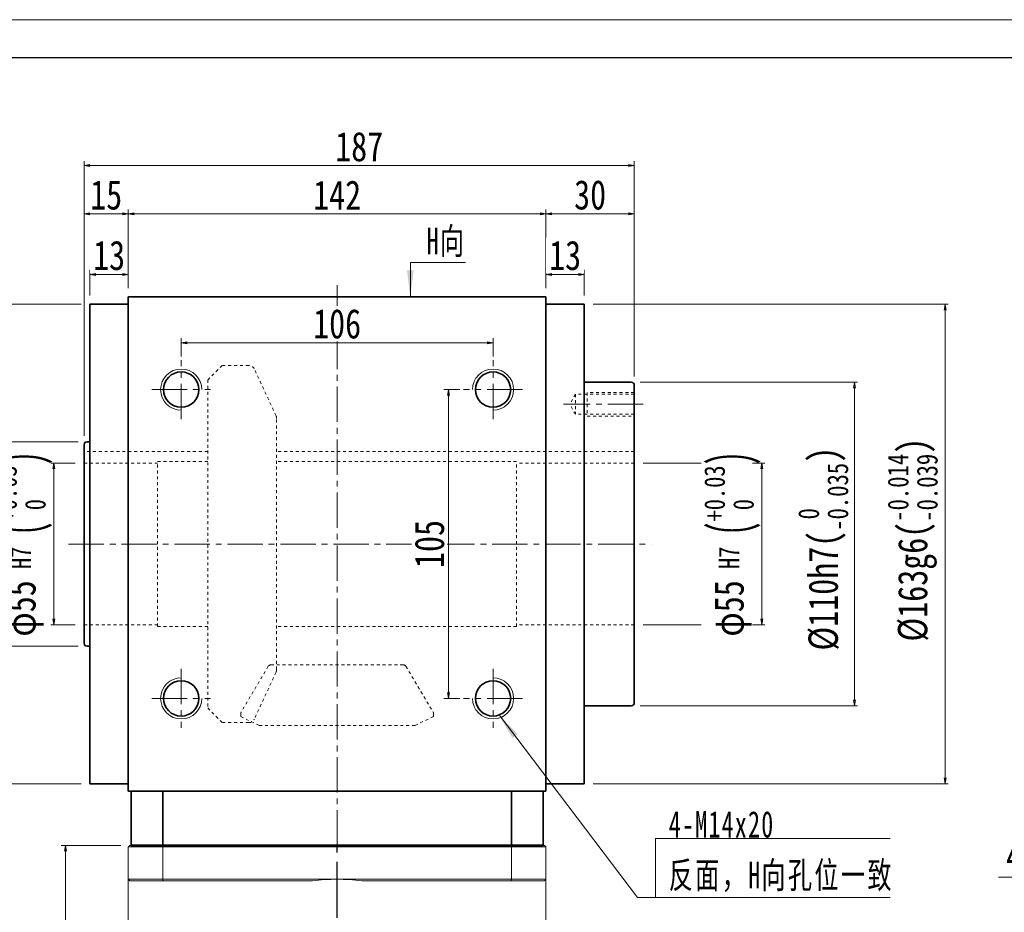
# Model space of a CAD drawing. Header units: millimetres. Extents: x -48 to 1057, y 0 to 774.
# Tile 4 of 10: x 123 to 457, y 470 to 774. Entities that reach past the tile are written whole.
import ezdxf

# ---------------------------------------------------------------- set-up
doc = ezdxf.new("R2010")
doc.units = ezdxf.units.MM
for name, pattern in [('CENTER2', [28.575, 19.05, -3.175, 3.175, -3.175]), ('点画线', [18, 12, -2, 2, -2]), ('虚线', [2, 1, -1])]:
    doc.linetypes.add(name, pattern=pattern)
doc.layers.add('3中心线层', color=1, linetype='CENTER2')
for name, color, linetype, lineweight in [('EB0', 7, 'Continuous', 35), ('中心线层', 1, '点画线', 18), ('图框_外框线', 7, 'Continuous', 18), ('尺寸线层', 3, 'Continuous', 18), ('粗实线', 7, 'Continuous', 40), ('粗实线层', 7, 'Continuous', 35), ('虚线层', 6, '虚线', 18)]:
    doc.layers.add(name, color=color, linetype=linetype, lineweight=lineweight)
doc.styles.add('宋体', font='SimSun.ttf', dxfattribs={"width": 0.8})
doc.styles.add('标准', font='SimSun.ttf', dxfattribs={"width": 0.667})
doc.dimstyles.new('A水平标注$0', dxfattribs={"dimtxt": 3.5, "dimasz": 2, "dimexe": 1.5, "dimexo": 3, "dimgap": 1.1, "dimtad": 1, "dimtoh": 1, "dimdec": 4, "dimdsep": 46, "dimtxsty": '宋体', "dimblk": 'OPEN', "dimcen": 3, "dimclrd": 3, "dimclre": 3, "dimclrt": 6, "dimadec": 0, "dimazin": 0, "dimtm": 1e-09, "dimtfac": 1, "dimtdec": 4, "dimtix": 1, "dimtmove": 0, "dimatfit": 3, "dimldrblk": 'OPEN', "dimfxl": 0, "dimlwd": 13, "dimlwe": 13, "dimarcsym": 0})
doc.dimstyles.new('D直径标注φ25', dxfattribs={"dimtxt": 3.5, "dimasz": 2, "dimexe": 1, "dimexo": 3, "dimtad": 1, "dimtoh": 1, "dimdec": 1, "dimdsep": 46, "dimtxsty": '宋体', "dimblk": 'OPEN', "dimcen": 3, "dimclrd": 3, "dimclre": 3, "dimclrt": 130, "dimadec": 0, "dimazin": 0, "dimtm": 1e-09, "dimtfac": 1, "dimtdec": 1, "dimtmove": 0, "dimatfit": 0, "dimldrblk": 'OPEN', "dimfxl": 0, "dimlwd": 13, "dimlwe": 13, "dimarcsym": 0})
doc.dimstyles.new('螺孔(M8-7H)', dxfattribs={"dimtxt": 3.5, "dimasz": 2, "dimexe": 1.25, "dimexo": 3, "dimtad": 1, "dimtoh": 1, "dimdec": 4, "dimdsep": 46, "dimtxsty": '宋体', "dimblk": 'OPEN', "dimcen": 3, "dimclrd": 3, "dimclre": 3, "dimclrt": 2, "dimadec": 0, "dimazin": 0, "dimtm": 1e-09, "dimtfac": 1, "dimtdec": 4, "dimtmove": 0, "dimatfit": 3, "dimldrblk": 'OPEN', "dimfxl": 0, "dimlwd": 9, "dimlwe": 9, "dimarcsym": 0})

# ---------------------------------------------------------------- blocks, each defined once
blk = doc.blocks.new('_Open')
at = {"color": 0, "linetype": 'ByBlock', "lineweight": -2}
for p, q in [((-1, 0.17), (0, 0)), ((-1, -0.17), (0, 0)), ((0, 0), (-1, 0))]:
    blk.add_line(p, q, dxfattribs=at)
blk = doc.blocks.new('*D9')
at = {"layer": 'Defpoints', "color": 0, "transparency": 16777216}
for p in [(301.55, 707.8), (159.55, 679.52), (301.55, 679.52)]:
    blk.add_point(p, dxfattribs=at)
at = {"layer": '尺寸线层', "color": 3, "lineweight": 13, "transparency": 16777216}
for p, q in [((159.55, 682.52), (159.55, 709.3)), ((161.55, 707.8), (299.55, 707.8)), ((301.55, 682.52), (301.55, 709.3))]:
    blk.add_line(p, q, dxfattribs=at)
at = {"layer": '尺寸线层', "color": 3, "lineweight": 13, "transparency": 16777216, "xscale": 2, "yscale": 2, "zscale": 2, "rotation": 180}
blk.add_blockref('_Open', (159.55, 707.8), dxfattribs=at)
at = {"layer": '尺寸线层', "color": 3, "lineweight": 13, "transparency": 16777216, "xscale": 2, "yscale": 2, "zscale": 2}
blk.add_blockref('_Open', (301.55, 707.8), dxfattribs=at)
at = {"layer": '尺寸线层', "color": 6, "transparency": 16777216, "insert": (230.55, 714.16), "char_height": 10, "attachment_point": 5, "style": '宋体', "bg_fill": 3, "box_fill_scale": 1.1, "bg_fill_color": 257, "bg_fill_transparency": 0}
blk.add_mtext('142', dxfattribs=at)
blk = doc.blocks.new('*D10')
at = {"layer": 'Defpoints', "color": 0, "transparency": 16777216}
for p in [(144.55, 724.18), (331.55, 649.52), (144.55, 629.27)]:
    blk.add_point(p, dxfattribs=at)
at = {"layer": '尺寸线层', "color": 3, "lineweight": 13, "transparency": 16777216}
for p, q in [((144.55, 632.27), (144.55, 725.68)), ((329.55, 724.18), (146.55, 724.18)), ((331.55, 652.52), (331.55, 725.68))]:
    blk.add_line(p, q, dxfattribs=at)
at = {"layer": '尺寸线层', "color": 3, "lineweight": 13, "transparency": 16777216, "xscale": 2, "yscale": 2, "zscale": 2, "rotation": 180}
blk.add_blockref('_Open', (144.55, 724.18), dxfattribs=at)
at = {"layer": '尺寸线层', "color": 3, "lineweight": 13, "transparency": 16777216, "xscale": 2, "yscale": 2, "zscale": 2}
blk.add_blockref('_Open', (331.55, 724.18), dxfattribs=at)
at = {"layer": '尺寸线层', "color": 6, "transparency": 16777216, "insert": (238.05, 730.57), "char_height": 10, "attachment_point": 5, "style": '宋体', "bg_fill": 3, "box_fill_scale": 1.1, "bg_fill_color": 257, "bg_fill_transparency": 0}
blk.add_mtext('187', dxfattribs=at)
blk = doc.blocks.new('*D11')
at = {"layer": 'Defpoints', "color": 0, "transparency": 16777216}
for p in [(146.55, 687.2), (159.55, 679.52), (146.55, 677.02)]:
    blk.add_point(p, dxfattribs=at)
at = {"layer": '尺寸线层', "color": 3, "lineweight": 13, "transparency": 16777216}
for p, q in [((146.55, 680.02), (146.55, 688.7)), ((157.55, 687.2), (148.55, 687.2)), ((159.55, 682.52), (159.55, 688.7))]:
    blk.add_line(p, q, dxfattribs=at)
at = {"layer": '尺寸线层', "color": 3, "lineweight": 13, "transparency": 16777216, "xscale": 2, "yscale": 2, "zscale": 2, "rotation": 180}
blk.add_blockref('_Open', (146.55, 687.2), dxfattribs=at)
at = {"layer": '尺寸线层', "color": 3, "lineweight": 13, "transparency": 16777216, "xscale": 2, "yscale": 2, "zscale": 2}
blk.add_blockref('_Open', (159.55, 687.2), dxfattribs=at)
at = {"layer": '尺寸线层', "color": 6, "transparency": 16777216, "insert": (153.05, 693.59), "char_height": 10, "attachment_point": 5, "style": '宋体', "bg_fill": 3, "box_fill_scale": 1.1, "bg_fill_color": 257, "bg_fill_transparency": 0}
blk.add_mtext('13', dxfattribs=at)
blk = doc.blocks.new('*D12')
at = {"layer": 'Defpoints', "color": 0, "transparency": 16777216}
for p in [(144.55, 707.8), (159.55, 679.52), (144.55, 629.27)]:
    blk.add_point(p, dxfattribs=at)
at = {"layer": '尺寸线层', "color": 3, "lineweight": 13, "transparency": 16777216}
for p, q in [((144.55, 632.27), (144.55, 709.3)), ((157.55, 707.8), (146.55, 707.8)), ((159.55, 682.52), (159.55, 709.3))]:
    blk.add_line(p, q, dxfattribs=at)
at = {"layer": '尺寸线层', "color": 3, "lineweight": 13, "transparency": 16777216, "xscale": 2, "yscale": 2, "zscale": 2, "rotation": 180}
blk.add_blockref('_Open', (144.55, 707.8), dxfattribs=at)
at = {"layer": '尺寸线层', "color": 3, "lineweight": 13, "transparency": 16777216, "xscale": 2, "yscale": 2, "zscale": 2}
blk.add_blockref('_Open', (159.55, 707.8), dxfattribs=at)
at = {"layer": '尺寸线层', "color": 6, "transparency": 16777216, "insert": (152.05, 714.16), "char_height": 10, "attachment_point": 5, "style": '宋体', "bg_fill": 3, "box_fill_scale": 1.1, "bg_fill_color": 257, "bg_fill_transparency": 0}
blk.add_mtext('15', dxfattribs=at)
blk = doc.blocks.new('*D13')
at = {"layer": 'Defpoints', "color": 0, "transparency": 16777216}
for p in [(331.55, 707.8), (301.55, 679.52), (331.55, 649.52)]:
    blk.add_point(p, dxfattribs=at)
at = {"layer": '尺寸线层', "color": 3, "lineweight": 13, "transparency": 16777216}
for p, q in [((301.55, 682.52), (301.55, 709.3)), ((303.55, 707.8), (329.55, 707.8)), ((331.55, 652.52), (331.55, 709.3))]:
    blk.add_line(p, q, dxfattribs=at)
at = {"layer": '尺寸线层', "color": 3, "lineweight": 13, "transparency": 16777216, "xscale": 2, "yscale": 2, "zscale": 2}
for p, rotation in [((301.55, 707.8), 179.9999999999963), ((331.55, 707.8), 359.9999999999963)]:
    blk.add_blockref('_Open', p, dxfattribs=dict(at, rotation=rotation))
at = {"layer": '尺寸线层', "color": 6, "transparency": 16777216, "insert": (316.55, 714.18), "char_height": 10, "attachment_point": 5, "style": '宋体', "bg_fill": 3, "box_fill_scale": 1.1, "bg_fill_color": 257, "bg_fill_transparency": 0}
blk.add_mtext('30', dxfattribs=at)
blk = doc.blocks.new('*D14')
at = {"layer": 'Defpoints', "color": 0, "transparency": 16777216}
for p in [(301.55, 687.2), (301.55, 679.52), (314.55, 677.02)]:
    blk.add_point(p, dxfattribs=at)
at = {"layer": '尺寸线层', "color": 3, "lineweight": 13, "transparency": 16777216}
for p, q in [((301.55, 682.52), (301.55, 688.7)), ((312.55, 687.2), (303.55, 687.2)), ((314.55, 680.02), (314.55, 688.7))]:
    blk.add_line(p, q, dxfattribs=at)
at = {"layer": '尺寸线层', "color": 3, "lineweight": 13, "transparency": 16777216, "xscale": 2, "yscale": 2, "zscale": 2, "rotation": 180}
blk.add_blockref('_Open', (301.55, 687.2), dxfattribs=at)
at = {"layer": '尺寸线层', "color": 3, "lineweight": 13, "transparency": 16777216, "xscale": 2, "yscale": 2, "zscale": 2}
blk.add_blockref('_Open', (314.55, 687.2), dxfattribs=at)
at = {"layer": '尺寸线层', "color": 6, "transparency": 16777216, "insert": (308.05, 693.59), "char_height": 10, "attachment_point": 5, "style": '宋体', "bg_fill": 3, "box_fill_scale": 1.1, "bg_fill_color": 257, "bg_fill_transparency": 0}
blk.add_mtext('13', dxfattribs=at)
blk = doc.blocks.new('*D15')
at = {"layer": 'Defpoints', "color": 0, "transparency": 16777216}
for p in [(283.55, 663.96), (177.55, 656.27), (283.55, 656.27)]:
    blk.add_point(p, dxfattribs=at)
at = {"layer": '尺寸线层', "color": 3, "lineweight": 13, "transparency": 16777216}
for p, q in [((177.55, 659.27), (177.55, 665.46)), ((179.55, 663.96), (281.55, 663.96)), ((283.55, 659.27), (283.55, 665.46))]:
    blk.add_line(p, q, dxfattribs=at)
at = {"layer": '尺寸线层', "color": 3, "lineweight": 13, "transparency": 16777216, "xscale": 2, "yscale": 2, "zscale": 2, "rotation": 180}
blk.add_blockref('_Open', (177.55, 663.96), dxfattribs=at)
at = {"layer": '尺寸线层', "color": 3, "lineweight": 13, "transparency": 16777216, "xscale": 2, "yscale": 2, "zscale": 2}
blk.add_blockref('_Open', (283.55, 663.96), dxfattribs=at)
at = {"layer": '尺寸线层', "color": 6, "transparency": 16777216, "insert": (230.55, 670.35), "char_height": 10, "attachment_point": 5, "style": '宋体', "bg_fill": 3, "box_fill_scale": 1.1, "bg_fill_color": 257, "bg_fill_transparency": 0}
blk.add_mtext('106', dxfattribs=at)
blk = doc.blocks.new('*D16')
at = {"layer": 'Defpoints', "color": 0, "transparency": 16777216}
for p in [(275.3, 648.02), (268.37, 543.02), (275.3, 543.02)]:
    blk.add_point(p, dxfattribs=at)
at = {"layer": '尺寸线层', "color": 3, "lineweight": 13, "transparency": 16777216}
for p, q in [((272.3, 648.02), (266.87, 648.02)), ((268.37, 646.02), (268.37, 545.02)), ((272.3, 543.02), (266.87, 543.02))]:
    blk.add_line(p, q, dxfattribs=at)
at = {"layer": '尺寸线层', "color": 3, "lineweight": 13, "transparency": 16777216, "xscale": 2, "yscale": 2, "zscale": 2}
for p, rotation in [((268.37, 648.02), 90), ((268.37, 543.02), 270)]:
    blk.add_blockref('_Open', p, dxfattribs=dict(at, rotation=rotation))
at = {"layer": '尺寸线层', "color": 6, "transparency": 16777216, "insert": (261.98, 595.52), "char_height": 10, "attachment_point": 5, "rotation": 90, "style": '宋体', "bg_fill": 3, "box_fill_scale": 1.1, "bg_fill_color": 257, "bg_fill_transparency": 0}
blk.add_mtext('105', dxfattribs=at)
blk = doc.blocks.new('*X5')
at = {"layer": '尺寸线层', "linetype": 'Continuous'}
blk.add_hatch(color=0, dxfattribs=at).paths.add_polyline_path([(-53.18, 62.04), (-46.84, 55.55), (-48.63, 54.19)], flags=0)
at = {"layer": '尺寸线层', "color": 0, "linetype": 'Continuous'}
blk.add_line((-53.18, 62.04), (-6.11, 0), dxfattribs=at)
at = {"layer": '尺寸线层', "color": 0}
for p, q in [((0, 20.01), (79.78, 20.01)), ((0, 0), (0, 20.01)), ((-6.11, 0), (0, 0)), ((0, 0), (79.78, 0))]:
    blk.add_line(p, q, dxfattribs=at)
at = {"layer": '尺寸线层', "color": 0, "insert": (4.5, 1.8), "char_height": 9, "width": 150.5686, "attachment_point": 7, "line_spacing_factor": 1.15057, "style": '标准'}
blk.add_mtext('\\T1.1;4-M14x20\\P反面，H向孔位一致', dxfattribs=at)
blk = doc.blocks.new('*X6')
at = {"layer": '尺寸线层', "linetype": 'Continuous'}
blk.add_hatch(color=0, dxfattribs=at).paths.add_polyline_path([(-1.02, -11.73), (-2.14, -2.73), (0.11, -2.73)], flags=0)
at = {"layer": '尺寸线层', "color": 0, "linetype": 'Continuous'}
blk.add_line((-1.02, -11.73), (-1.02, 0), dxfattribs=at)
at = {"layer": '尺寸线层', "color": 0}
for p, q in [((-1.02, 0), (0, 0)), ((0, 0), (17.75, 0)), ((0, 0), (0, 0))]:
    blk.add_line(p, q, dxfattribs=at)
at = {"layer": '尺寸线层', "color": 0, "insert": (4.5, 1.8), "char_height": 9, "width": 26.5093, "attachment_point": 7, "line_spacing_factor": 1.15057, "style": '标准'}
blk.add_mtext('\\T1.1;H向', dxfattribs=at)
blk = doc.blocks.new('*D17')
at = {"layer": 'Defpoints', "color": 0, "transparency": 16777216}
for p in [(330.55, 650.52), (330.55, 540.52), (406.47, 540.52)]:
    blk.add_point(p, dxfattribs=at)
at = {"layer": '尺寸线层', "color": 3, "lineweight": 13, "transparency": 16777216}
for p, q in [((333.55, 650.52), (407.47, 650.52)), ((406.47, 648.52), (406.47, 542.52)), ((333.55, 540.52), (407.47, 540.52))]:
    blk.add_line(p, q, dxfattribs=at)
at = {"layer": '尺寸线层', "color": 3, "lineweight": 13, "transparency": 16777216, "xscale": 2, "yscale": 2, "zscale": 2}
for p, rotation in [((406.47, 650.52), 90), ((406.47, 540.52), 270)]:
    blk.add_blockref('_Open', p, dxfattribs=dict(at, rotation=rotation))
at = {"layer": '尺寸线层', "color": 130, "transparency": 16777216, "insert": (395.76, 593.92), "char_height": 10, "attachment_point": 5, "rotation": 90, "style": '宋体', "bg_fill": 3, "box_fill_scale": 1.1, "bg_fill_color": 257, "bg_fill_transparency": 0}
blk.add_mtext('{\\A1;\\A1;%%C110h7({\\H0.707107x;\\S 0^ -0.035;})}', dxfattribs=at)
blk = doc.blocks.new('*D18')
at = {"layer": 'Defpoints', "color": 0, "transparency": 16777216}
for p in [(314.55, 677.02), (314.55, 514.02), (437.2, 514.02)]:
    blk.add_point(p, dxfattribs=at)
at = {"layer": '尺寸线层', "color": 3, "lineweight": 13, "transparency": 16777216}
for p, q in [((317.55, 677.02), (438.2, 677.02)), ((437.2, 675.02), (437.2, 516.02)), ((317.55, 514.02), (438.2, 514.02))]:
    blk.add_line(p, q, dxfattribs=at)
at = {"layer": '尺寸线层', "color": 3, "lineweight": 13, "transparency": 16777216, "xscale": 2, "yscale": 2, "zscale": 2}
for p, rotation in [((437.2, 677.02), 90), ((437.2, 514.02), 270)]:
    blk.add_blockref('_Open', p, dxfattribs=dict(at, rotation=rotation))
at = {"layer": '尺寸线层', "color": 130, "transparency": 16777216, "insert": (426.16, 596.99), "char_height": 10, "attachment_point": 5, "rotation": 90, "style": '宋体', "bg_fill": 3, "box_fill_scale": 1.1, "bg_fill_color": 257, "bg_fill_transparency": 0}
blk.add_mtext('{\\A1;\\A1;%%C163g6({\\H0.707107x;\\S-0.014^ -0.039;})}', dxfattribs=at)
blk = doc.blocks.new('*D19')
at = {"layer": 'Defpoints', "color": 0, "transparency": 16777216}
for p in [(145.55, 630.27), (103.72, 560.77), (145.55, 560.77)]:
    blk.add_point(p, dxfattribs=at)
at = {"layer": '尺寸线层', "color": 3, "lineweight": 13, "transparency": 16777216}
for p, q in [((142.55, 630.27), (102.72, 630.27)), ((103.72, 628.27), (103.72, 562.77)), ((142.55, 560.77), (102.72, 560.77))]:
    blk.add_line(p, q, dxfattribs=at)
at = {"layer": '尺寸线层', "color": 3, "lineweight": 13, "transparency": 16777216, "xscale": 2, "yscale": 2, "zscale": 2}
for p, rotation in [((103.72, 630.27), 89.99999999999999), ((103.72, 560.77), 270)]:
    blk.add_blockref('_Open', p, dxfattribs=dict(at, rotation=rotation))
at = {"layer": '尺寸线层', "color": 130, "transparency": 16777216, "insert": (96.49, 595.52), "char_height": 10, "attachment_point": 5, "rotation": 90, "style": '宋体', "bg_fill": 3, "box_fill_scale": 1.1, "bg_fill_color": 257, "bg_fill_transparency": 0}
blk.add_mtext('φ69.5', dxfattribs=at)
blk = doc.blocks.new('*D20')
at = {"layer": 'Defpoints', "color": 0, "transparency": 16777216}
for p in [(87.9, 677.02), (146.55, 677.02), (146.55, 514.02)]:
    blk.add_point(p, dxfattribs=at)
at = {"layer": '尺寸线层', "color": 3, "lineweight": 13, "transparency": 16777216}
for p, q in [((143.55, 677.02), (86.9, 677.02)), ((87.9, 516.02), (87.9, 675.02)), ((143.55, 514.02), (86.9, 514.02))]:
    blk.add_line(p, q, dxfattribs=at)
at = {"layer": '尺寸线层', "color": 3, "lineweight": 13, "transparency": 16777216, "xscale": 2, "yscale": 2, "zscale": 2}
for p, rotation in [((87.9, 677.02), 90), ((87.9, 514.02), 270)]:
    blk.add_blockref('_Open', p, dxfattribs=dict(at, rotation=rotation))
at = {"layer": '尺寸线层', "color": 130, "transparency": 16777216, "insert": (76.86, 595.52), "char_height": 10, "attachment_point": 5, "rotation": 90, "style": '宋体', "bg_fill": 3, "box_fill_scale": 1.1, "bg_fill_color": 257, "bg_fill_transparency": 0}
blk.add_mtext('{\\A1;\\A1;%%C163g6({\\H0.707107x;\\S-0.014^ -0.039;})}', dxfattribs=at)
blk = doc.blocks.new('*D30')
at = {"color": 3, "lineweight": 9, "transparency": 16777216}
for p, q in [((538.67, 534.68), (539.73, 536.38)), ((537.61, 532.99), (531.24, 522.81)), ((505.86, 482.22), (530.18, 521.12)), ((455.38, 482.22), (505.86, 482.22))]:
    blk.add_line(p, q, dxfattribs=at)
at = {"layer": 'Defpoints', "color": 0, "transparency": 16777216}
for p in [(537.61, 532.99), (531.24, 522.81)]:
    blk.add_point(p, dxfattribs=at)
at = {"color": 3, "lineweight": 9, "transparency": 16777216, "xscale": 2, "yscale": 2, "zscale": 2}
for p, rotation in [((537.61, 532.99), 237.9775908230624), ((531.24, 522.81), 57.97759082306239)]:
    blk.add_blockref('_Open', p, dxfattribs=dict(at, rotation=rotation))
at = {"color": 2, "transparency": 16777216, "insert": (479.62, 489.33), "char_height": 10, "attachment_point": 5, "style": '宋体', "bg_fill": 3, "box_fill_scale": 1.1, "bg_fill_color": 257, "bg_fill_transparency": 0}
blk.add_mtext('4-M12{\\famgdt|b0|i0|c0|p0;x}{20}', dxfattribs=at)
blk = doc.blocks.new('*D40')
at = {"color": 3, "lineweight": 13, "transparency": 16777216}
for p, q in [((141.55, 623.02), (133.25, 623.02)), ((134.25, 570.02), (134.25, 621.02)), ((141.55, 568.02), (133.25, 568.02))]:
    blk.add_line(p, q, dxfattribs=at)
at = {"layer": 'Defpoints', "color": 0, "transparency": 16777216}
for p in [(144.55, 623.02), (144.55, 568.02)]:
    blk.add_point(p, dxfattribs=at)
at = {"color": 3, "lineweight": 13, "transparency": 16777216, "xscale": 2, "yscale": 2, "zscale": 2}
for p, rotation in [((134.25, 623.02), 90), ((134.25, 568.02), 270)]:
    blk.add_blockref('_Open', p, dxfattribs=dict(at, rotation=rotation))
at = {"color": 130, "transparency": 16777216, "insert": (124.21, 595.52), "char_height": 10, "attachment_point": 5, "rotation": 90, "style": '宋体', "bg_fill": 3, "box_fill_scale": 1.1, "bg_fill_color": 257, "bg_fill_transparency": 0}
blk.add_mtext('{\\A1;φ55{}{{\\H0.7x;\\C2; H7 {\\H2x;\\W0.5;(}\\S+0.03^  0;{\\H2x;\\W0.5;)}}}}', dxfattribs=at)
at = {"layer": 'Defpoints', "color": 0, "transparency": 16777216}
blk.add_point((134.25, 623.02), dxfattribs=at)
blk = doc.blocks.new('*D41')
at = {"color": 3, "lineweight": 13, "transparency": 16777216}
for p, q in [((334.55, 623.02), (375.96, 623.02)), ((374.96, 570.02), (374.96, 621.02)), ((334.55, 568.02), (375.96, 568.02))]:
    blk.add_line(p, q, dxfattribs=at)
at = {"layer": 'Defpoints', "color": 0, "transparency": 16777216}
for p in [(331.55, 623.02), (331.55, 568.02)]:
    blk.add_point(p, dxfattribs=at)
at = {"color": 3, "lineweight": 13, "transparency": 16777216, "xscale": 2, "yscale": 2, "zscale": 2}
for p, rotation in [((374.96, 623.02), 90), ((374.96, 568.02), 270)]:
    blk.add_blockref('_Open', p, dxfattribs=dict(at, rotation=rotation))
at = {"color": 130, "transparency": 16777216, "insert": (364.91, 595.52), "char_height": 10, "attachment_point": 5, "rotation": 90, "style": '宋体', "bg_fill": 3, "box_fill_scale": 1.1, "bg_fill_color": 257, "bg_fill_transparency": 0}
blk.add_mtext('{\\A1;φ55{}{{\\H0.7x;\\C2; H7 {\\H2x;\\W0.5;(}\\S+0.03^  0;{\\H2x;\\W0.5;)}}}}', dxfattribs=at)
at = {"layer": 'Defpoints', "color": 0, "transparency": 16777216}
blk.add_point((374.96, 623.02), dxfattribs=at)
blk = doc.blocks.new('*D42')
at = {"layer": 'Defpoints', "color": 0, "transparency": 16777216}
for p in [(138.22, 493.02), (160.05, 493.02), (166.05, 301.52)]:
    blk.add_point(p, dxfattribs=at)
at = {"layer": '尺寸线层', "color": 3, "lineweight": 13, "transparency": 16777216}
for p, q in [((157.05, 493.02), (136.72, 493.02)), ((138.22, 303.52), (138.22, 491.02)), ((163.05, 301.52), (136.72, 301.52))]:
    blk.add_line(p, q, dxfattribs=at)
at = {"layer": '尺寸线层', "color": 3, "lineweight": 13, "transparency": 16777216, "xscale": 2, "yscale": 2, "zscale": 2}
for p, rotation in [((138.22, 493.02), 90), ((138.22, 301.52), 270)]:
    blk.add_blockref('_Open', p, dxfattribs=dict(at, rotation=rotation))
at = {"layer": '尺寸线层', "color": 6, "transparency": 16777216, "insert": (131.72, 397.27), "char_height": 10, "attachment_point": 5, "rotation": 90, "style": '宋体', "bg_fill": 3, "box_fill_scale": 1.1, "bg_fill_color": 256, "bg_fill_true_color": 13158600, "bg_fill_transparency": 0}
blk.add_mtext('191.5', dxfattribs=at)

msp = doc.modelspace()

# ---------------------------------------------------------------- linework, layer by layer
at = {"color": 7, "linetype": 'Continuous', "lineweight": 15}
for p, q in [((171.26117, 492.51809), (159.55071, 492.51809)), ((159.55071, 481.51809), (159.55071, 492.51809)), ((160.05071, 493.01809), (171.44276, 493.01809)), ((289.84026, 492.51809), (171.26117, 492.51809)), ((171.26117, 492.51809), (171.26117, 481.51809)), ((171.44276, 493.01809), (289.65867, 493.01809)), ((289.65867, 493.01809), (301.05071, 493.01809)), ((301.55071, 492.51809), (289.84026, 492.51809)), ((289.84026, 481.51809), (289.84026, 492.51809)), ((301.55071, 492.51809), (301.55071, 481.51809)), ((159.55071, 481.51809), (171.26117, 481.51809)), ((171.44276, 481.01809), (160.05071, 481.01809)), ((171.26117, 481.51809), (230.55071, 481.51809)), ((222.13941, 481.01809), (171.44276, 481.01809)), ((230.55071, 481.51809), (289.84026, 481.51809)), ((289.65867, 481.01809), (238.96202, 481.01809)), ((301.05071, 481.01809), (289.65867, 481.01809)), ((289.84026, 481.51809), (301.55071, 481.51809))]:
    msp.add_line(p, q, dxfattribs=at)
for start, end in [(90, 96.8037548), (83.1962452, 90)]:
    msp.add_arc((230.55071, 410.51809), 71, start, end, dxfattribs=at)
for points in [[(159.55071, 492.51809), (160.05071, 493.01809)], [(171.44276, 493.01809), (171.26117, 492.51809)], [(289.65867, 493.01809), (289.84026, 492.51809)], [(301.05071, 493.01809), (301.55071, 492.51809)], [(159.55071, 481.51809), (159.55071, 441.31809)], [(160.05071, 481.01809), (159.55071, 481.51809)], [(171.44276, 481.01809), (171.26117, 481.51809)], [(289.65867, 481.01809), (289.84026, 481.51809)], [(301.05071, 481.01809), (301.55071, 481.51809)], [(301.55071, 441.31809), (301.55071, 481.51809)]]:
    msp.add_open_spline(points, degree=1, dxfattribs=at)
at = {"layer": '3中心线层'}
msp.add_line((230.55071, 296.96927), (230.55071, 493.01809), dxfattribs=at)
at = {"layer": 'EB0', "linetype": 'Continuous', "lineweight": 35}
msp.add_line((160.55071, 493.01809), (300.55071, 493.01809), dxfattribs=at)
msp.add_line((160.55071, 493.01809), (300.55071, 493.01809), dxfattribs=at)
at = {"layer": '中心线层'}
for p, q in [((230.55071, 493.01809), (230.55071, 683.57221)), ((334.55071, 643.01809), (307.54863, 643.01809)), ((139.27806, 595.51809), (337.33534, 595.51809)), ((177.55071, 553.01809), (177.55071, 533.01809)), ((283.55071, 553.01809), (283.55071, 533.01809)), ((167.55071, 543.01809), (187.55071, 543.01809))]:
    msp.add_line(p, q, dxfattribs=at)
at = {"layer": '图框_外框线', "color": 3}
msp.add_lwpolyline([(-42.8159, 0), (1051.44094, 0), (1051.44094, 773.79591), (-42.8159, 773.79591)], close=True, dxfattribs=at)
at = {"layer": '图框_外框线', "color": 3, "lineweight": 25}
msp.add_lwpolyline([(22.31844, 13.02687), (1038.41408, 13.02687), (1038.41408, 760.76904), (22.31844, 760.76904)], close=True, dxfattribs=at)
at = {"layer": '粗实线', "color": 0, "lineweight": 40}
msp.add_line((300.55071, 493.01809), (160.55071, 493.01809), dxfattribs=at)
at = {"layer": '粗实线层'}
for p, q in [((159.55071, 679.51809), (301.55071, 679.51809)), ((159.55071, 511.51809), (159.55071, 679.51809)), ((301.55071, 511.51809), (301.55071, 679.51809)), ((159.55071, 677.01809), (146.55071, 677.01809)), ((146.55071, 677.01809), (146.55071, 514.01809)), ((301.55071, 677.01809), (314.55071, 677.01809)), ((314.55071, 677.01809), (314.55071, 514.01809)), ((314.55071, 650.51809), (330.55071, 650.51809)), ((331.55071, 541.51809), (331.55071, 649.51809)), ((144.55071, 561.76809), (144.55071, 629.26809)), ((146.55071, 630.26809), (145.55071, 630.26809)), ((146.55071, 560.76809), (145.55071, 560.76809)), ((314.55071, 540.51809), (330.55071, 540.51809)), ((159.55071, 514.01809), (146.55071, 514.01809)), ((301.55071, 514.01809), (314.55071, 514.01809)), ((159.55071, 511.51809), (301.55071, 511.51809)), ((160.55071, 493.01809), (160.55071, 511.51809)), ((171.26117, 493.01809), (171.26117, 511.51809)), ((289.84026, 493.01809), (289.84026, 511.51809)), ((300.55071, 493.01809), (300.55071, 511.51809))]:
    msp.add_line(p, q, dxfattribs=at)
for centre in [(177.55071, 543.01809), (283.55071, 543.01809)]:
    msp.add_circle(centre, 6, dxfattribs=at)
for centre, start, end in [((330.55071, 649.51809), 0, 89.9999998), ((145.55071, 629.26809), 89.9999996, 180), ((145.55071, 561.76809), 180, 269.9999999), ((330.55071, 541.51809), 270, 0)]:
    msp.add_arc(centre, 1, start, end, dxfattribs=at)
at = {"layer": '粗实线层', "lineweight": 18}
msp.add_arc((177.55071, 543.01809), 7, 90, 0, dxfattribs=at)
at = {"layer": '虚线层'}
for p, q in [((186.55071, 651.26809), (191.55071, 656.26809)), ((191.55071, 656.26809), (200.55198, 656.26809)), ((209.81504, 639.05098), (202.3663, 655.10965)), ((186.55071, 651.26809), (186.55071, 539.76809)), ((311.55071, 646.41809), (309.58772, 643.01809)), ((331.55071, 646.41809), (311.55071, 646.41809)), ((311.55071, 646.41809), (311.55071, 639.61809)), ((331.55071, 647.01809), (315.55071, 647.01809)), ((315.55071, 647.01809), (315.55071, 639.01809)), ((311.55071, 639.61809), (309.58772, 643.01809)), ((331.55071, 639.61809), (311.55071, 639.61809)), ((210.00071, 552.82675), (210.00071, 638.20942)), ((315.55071, 639.01809), (331.55071, 639.01809)), ((169.55071, 623.01809), (144.55071, 623.01809)), ((169.55071, 567.51809), (169.55071, 623.51809)), ((186.55071, 623.51809), (169.55071, 623.51809)), ((291.55071, 567.51809), (291.55071, 623.51809)), ((331.55071, 623.01809), (291.55071, 623.01809)), ((169.55071, 568.01809), (144.55071, 568.01809)), ((186.55071, 567.51809), (169.55071, 567.51809)), ((331.55071, 568.01809), (291.55071, 568.01809)), ((207.16052, 553.92863), (197.94086, 538.40095)), ((208.02037, 554.41809), (253.08106, 554.41809)), ((253.94091, 553.92863), (263.16057, 538.40095)), ((209.81504, 551.98519), (202.3663, 535.92652)), ((186.55071, 539.76809), (191.55071, 534.76809)), ((197.80071, 536.89807), (197.80071, 537.89041)), ((197.80071, 536.89807), (204.05071, 533.77294)), ((263.30071, 536.89807), (257.05071, 533.77294)), ((263.30071, 537.89041), (263.30071, 536.89807)), ((191.55071, 534.76809), (200.55198, 534.76809)), ((204.05071, 533.77294), (257.05071, 533.77294))]:
    msp.add_line(p, q, dxfattribs=at)
for centre, radius, start, end in [((200.55198, 654.26809), 2, 24.884, 90), ((208.00071, 638.20942), 2, 0, 24.884), ((208.02037, 553.41809), 1, 90, 149.3), ((208.00071, 552.82675), 2, 335.116, 0), ((253.08106, 553.41809), 1, 30.7, 90), ((198.80071, 537.89041), 1, 149.3, 180), ((200.55198, 536.76809), 2, 270, 335.116), ((262.30071, 537.89041), 1, 0, 30.7)]:
    msp.add_arc(centre, radius, start, end, dxfattribs=at)

# ---------------------------------------------------------------- block references
at = {"layer": '尺寸线层'}
msp.add_blockref('*X5', (338.76831, 475.33648), dxfattribs=at)

# ---------------------------------------------------------------- next in the draw order: dimensions: what is measured, and where the dimension line sits
dim = msp.add_diameter_dim_2p(p1=(537.60769, 532.98681), p2=(531.24468, 522.81272), text='4-M<>{\\famgdt|b0|i0|c0|p0;x}{20}', dimstyle='螺孔(M8-7H)', override={"dimtxt": 10, "dimgap": 2, "dimtad": 1, "dimtih": 0, "dimtoh": 1, "dimdec": 4, "dimlfac": 1, "dimpost": '<>', "dimcen": 0, "dimse1": 0, "dimse2": 0, "dimsd1": 0, "dimsd2": 0, "dimtix": 0, "dimtofl": 1, "dimatfit": 3, "dimtvp": 0.1})
dim.commit()
dim.dimension.update_dxf_attribs({"geometry": '*D30', "text_midpoint": (479.6225, 482.22434), "dimtype": 163})
dim = msp.add_linear_dim(base=(301.55071, 707.79536), p1=(159.55071, 679.51809), p2=(301.55071, 679.51809), dimstyle='A水平标注$0', override={"dimtxt": 10, "dimgap": 1.5, "dimblk": 'Open', "dimtfill": 1, "dimtfillclr": 256}, dxfattribs=at)
dim.commit()
dim.dimension.update_dxf_attribs({"geometry": '*D9', "text_midpoint": (230.55071, 714.1557)})
dim = msp.add_linear_dim(base=(138.22114, 493.01809), p1=(166.05071, 301.51809), p2=(160.05071, 493.01809), angle=90, dimstyle='A水平标注$0', override={"dimtxt": 10, "dimgap": 1.5}, dxfattribs=at)
dim.commit()
dim.dimension.update_dxf_attribs({"geometry": '*D42', "text_midpoint": (131.72114, 397.26809)})

# ---------------------------------------------------------------- next in the draw order: dimensions: what is measured, and where the dimension line sits
dim = msp.add_linear_dim(base=(144.55071, 724.18275), p1=(331.55071, 649.51809), p2=(144.55071, 629.26809), dimstyle='A水平标注$0', override={"dimtxt": 10, "dimgap": 1.5, "dimblk": 'Open', "dimtfill": 1, "dimtfillclr": 256}, dxfattribs=at)
dim.commit()
dim.dimension.update_dxf_attribs({"geometry": '*D10', "text_midpoint": (238.05071, 730.57102)})

# ---------------------------------------------------------------- next in the draw order: linework, layer by layer
at = {"layer": '中心线层'}
msp.add_line((167.55071, 648.01809), (187.55071, 648.01809), dxfattribs=at)
at = {"layer": '粗实线层'}
for centre in [(177.55071, 648.01809), (283.55071, 648.01809)]:
    msp.add_circle(centre, 6, dxfattribs=at)

# ---------------------------------------------------------------- next in the draw order: block references
at = {"layer": '尺寸线层'}
msp.add_blockref('*X6', (256.46059, 691.25086), dxfattribs=at)

# ---------------------------------------------------------------- next in the draw order: dimensions: what is measured, and where the dimension line sits
for base, p1, p2, picture, middle in [((331.55071, 707.79536), (301.55071, 679.51809), (331.55071, 649.51809), '*D13', (316.55071, 714.18363)), ((146.55071, 687.20119), (159.55071, 679.51809), (146.55071, 677.01809), '*D11', (153.05071, 693.58946)), ((283.55071, 663.96012), (177.55071, 656.26809), (283.55071, 656.26809), '*D15', (230.55071, 670.34839))]:
    dim = msp.add_linear_dim(base=base, p1=p1, p2=p2, dimstyle='A水平标注$0', override={"dimtxt": 10, "dimgap": 1.5, "dimblk": 'Open', "dimtfill": 1, "dimtfillclr": 256}, dxfattribs=at)
    dim.commit()
    dim.dimension.update_dxf_attribs({"geometry": picture, "text_midpoint": middle})
dim = msp.add_linear_dim(base=(268.36846, 543.01809), p1=(275.30071, 648.01809), p2=(275.30071, 543.01809), angle=270, dimstyle='A水平标注$0', override={"dimtxt": 10, "dimgap": 1.5, "dimblk": 'Open', "dimtfill": 1, "dimtfillclr": 256}, dxfattribs=at)
dim.commit()
dim.dimension.update_dxf_attribs({"geometry": '*D16', "text_midpoint": (261.98019, 595.51809)})

# ---------------------------------------------------------------- next in the draw order: linework, layer by layer
at = {"layer": '中心线层'}
for p, q in [((177.55071, 638.01809), (177.55071, 658.01809)), ((283.55071, 638.01809), (283.55071, 658.01809)), ((293.55071, 648.01809), (273.55071, 648.01809)), ((293.55071, 543.01809), (273.55071, 543.01809))]:
    msp.add_line(p, q, dxfattribs=at)
at = {"layer": '粗实线层', "lineweight": 18}
for centre, start, end in [((177.55071, 648.01809), 0, 270), ((283.55071, 648.01809), 270, 180), ((283.55071, 543.01809), 180, 90)]:
    msp.add_arc(centre, 7, start, end, dxfattribs=at)
at = {"layer": '虚线层'}
for p, q in [((291.55071, 623.51809), (210.00071, 623.51809)), ((291.55071, 567.51809), (210.00071, 567.51809))]:
    msp.add_line(p, q, dxfattribs=at)

# ---------------------------------------------------------------- next in the draw order: dimensions: what is measured, and where the dimension line sits
at = {"layer": '尺寸线层'}
for base, p1, p2, picture, middle in [((144.55071, 707.79536), (159.55071, 679.51809), (144.55071, 629.26809), '*D12', (152.05071, 714.1557)), ((301.55071, 687.20119), (314.55071, 677.01809), (301.55071, 679.51809), '*D14', (308.05071, 693.58946))]:
    dim = msp.add_linear_dim(base=base, p1=p1, p2=p2, dimstyle='A水平标注$0', override={"dimtxt": 10, "dimgap": 1.5, "dimblk": 'Open', "dimtfill": 1, "dimtfillclr": 256}, dxfattribs=at)
    dim.commit()
    dim.dimension.update_dxf_attribs({"geometry": picture, "text_midpoint": middle})
dim = msp.add_linear_dim(base=(406.46799, 540.51809), p1=(330.55071, 650.51809), p2=(330.55071, 540.51809), angle=270, text='{\\A1;\\A1;%%C110h7({\\H0.707107x;\\S 0^ -0.035;})}', dimstyle='D直径标注φ25', override={"dimtxt": 10, "dimgap": 2, "dimpost": 'φ<>', "dimtp": 0, "dimtm": 0.035, "dimtdec": 3, "dimtzin": 8}, dxfattribs=at)
dim.commit()
dim.dimension.update_dxf_attribs({"geometry": '*D17', "text_midpoint": (406.46799, 593.9161), "dimtype": 160})

# ---------------------------------------------------------------- next in the draw order: dimensions: what is measured, and where the dimension line sits
dim = msp.add_linear_dim(base=(437.20384, 514.01809), p1=(314.55071, 677.01809), p2=(314.55071, 514.01809), angle=270, text='{\\A1;\\A1;%%C163g6({\\H0.707107x;\\S-0.014^ -0.039;})}', dimstyle='D直径标注φ25', override={"dimtxt": 10, "dimgap": 2, "dimpost": 'φ<>', "dimtp": -0.014, "dimtm": 0.039, "dimtdec": 3, "dimtzin": 8}, dxfattribs=at)
dim.commit()
dim.dimension.update_dxf_attribs({"geometry": '*D18', "text_midpoint": (437.20384, 596.98969), "dimtype": 160})
dim = msp.add_linear_dim(base=(103.71755, 560.76809), p1=(145.55071, 630.26809), p2=(145.55071, 560.76809), angle=270, dimstyle='D直径标注φ25', override={"dimtxt": 10, "dimgap": 2, "dimpost": 'φ<>'}, dxfattribs=at)
dim.commit()
dim.dimension.update_dxf_attribs({"geometry": '*D19', "text_midpoint": (96.49409, 595.51809)})

# ---------------------------------------------------------------- next in the draw order: linework, layer by layer
at = {"layer": '虚线层'}
msp.add_line((331.55071, 627.01809), (210.00071, 627.01809), dxfattribs=at)

# ---------------------------------------------------------------- next in the draw order: dimensions: what is measured, and where the dimension line sits
at = {"layer": '尺寸线层'}
dim = msp.add_linear_dim(base=(87.90374, 677.01809), p1=(146.55071, 514.01809), p2=(146.55071, 677.01809), angle=90, text='{\\A1;\\A1;%%C163g6({\\H0.707107x;\\S-0.014^ -0.039;})}', dimstyle='D直径标注φ25', override={"dimtxt": 10, "dimgap": 2, "dimpost": 'φ<>', "dimtp": -0.014, "dimtm": 0.039, "dimtdec": 3, "dimtzin": 8}, dxfattribs=at)
dim.commit()
dim.dimension.update_dxf_attribs({"geometry": '*D20', "text_midpoint": (76.86245, 595.51809)})

# ---------------------------------------------------------------- next in the draw order: linework, layer by layer
at = {"layer": '虚线层'}
msp.add_line((186.55071, 627.01809), (144.55071, 627.01809), dxfattribs=at)

# ---------------------------------------------------------------- next in the draw order: dimensions: what is measured, and where the dimension line sits
dim = msp.add_linear_dim(base=(374.95833, 623.01809), p1=(331.55071, 568.01809), p2=(331.55071, 623.01809), angle=90, text='{\\A1;φ<>{}{{\\H0.7x;\\C2; H7 {\\H2x;\\W0.5;(}\\S+0.03^  0;{\\H2x;\\W0.5;)}}}}', dimstyle='D直径标注φ25', override={"dimtxt": 10, "dimgap": 0.625, "dimtad": 1, "dimjust": 0, "dimdec": 1, "dimlfac": 1, "dimpost": '<>', "dimse1": 0, "dimse2": 0, "dimsd1": 0, "dimsd2": 0, "dimtol": 0, "dimlim": 0, "dimtp": 0.03, "dimtm": 0, "dimtdec": 4, "dimtofl": 1, "dimtvp": 0.1})
dim.commit()
dim.dimension.update_dxf_attribs({"geometry": '*D41', "text_midpoint": (374.95833, 595.51809), "dimtype": 160})

# ---------------------------------------------------------------- next in the draw order: dimensions: what is measured, and where the dimension line sits
dim = msp.add_linear_dim(base=(134.25414, 623.01809), p1=(144.55071, 568.01809), p2=(144.55071, 623.01809), angle=90, text='{\\A1;φ<>{}{{\\H0.7x;\\C2; H7 {\\H2x;\\W0.5;(}\\S+0.03^  0;{\\H2x;\\W0.5;)}}}}', dimstyle='D直径标注φ25', override={"dimtxt": 10, "dimgap": 0.625, "dimtad": 1, "dimjust": 0, "dimdec": 1, "dimlfac": 1, "dimpost": '<>', "dimse1": 0, "dimse2": 0, "dimsd1": 0, "dimsd2": 0, "dimtol": 0, "dimlim": 0, "dimtp": 0.03, "dimtm": 0, "dimtdec": 4, "dimtofl": 1, "dimtvp": 0.1})
dim.commit()
dim.dimension.update_dxf_attribs({"geometry": '*D40', "text_midpoint": (134.25414, 595.51809), "dimtype": 160})

doc.saveas('drawing.dxf')
